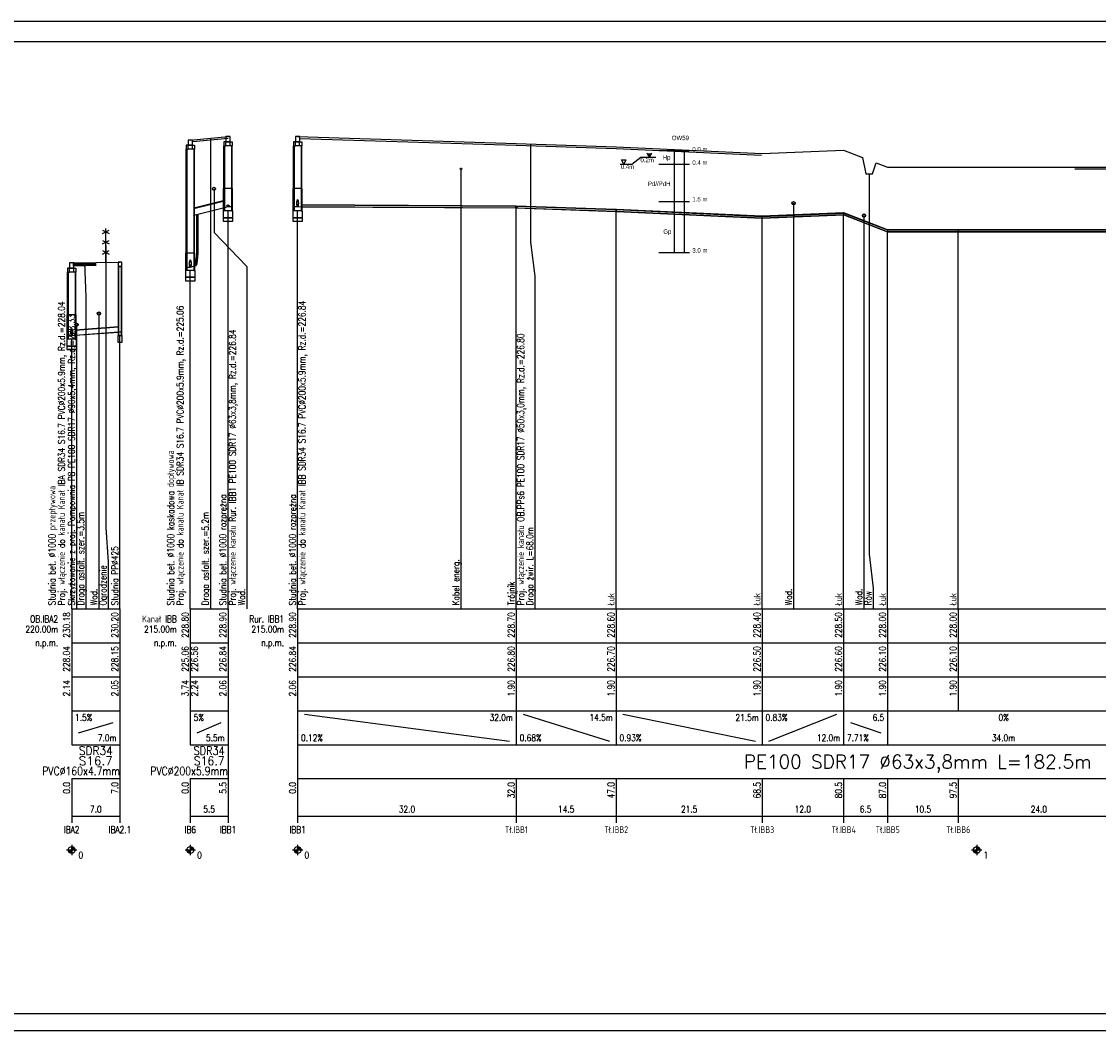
# Model space of a CAD drawing. Header units: metres. Extents: x -25 to 2175, y -3394 to -342.
# Tile 2 of 52: x 282 to 599, y -3394 to -3097. Entities that reach past the tile are written whole.
import ezdxf
from ezdxf.enums import TextEntityAlignment as Align

# ---------------------------------------------------------------- set-up
doc = ezdxf.new("R2010")
doc.units = ezdxf.units.M
doc.header["$LTSCALE"] = 0.2
doc.layers.get('0').update_dxf_attribs({"color": 8, "linetype": 'CONTINUOUS'})
for name, color, linetype in [('gleba', 20, 'CONTINUOUS'), ('Linie_tabeli', 7, 'CONTINUOUS'), ('Pomocnicza', 1, 'CONTINUOUS'), ('Pompownia_P8_Armatura', 7, 'CONTINUOUS'), ('Pompownia_P8_Liczby', 7, 'CONTINUOUS'), ('Pompownia_P8_Linie_opisowe', 7, 'CONTINUOUS'), ('Pompownia_P8_Linie_tabeli', 7, 'CONTINUOUS'), ('Pompownia_P8_Odcinki', 7, 'CONTINUOUS'), ('Pompownia_P8_Opis_PZ', 7, 'CONTINUOUS'), ('Pompownia_P8_Opis_skrz', 1, 'CONTINUOUS'), ('Pompownia_P8_Opis_uzbr_n', 7, 'CONTINUOUS'), ('Pompownia_P8_Opis_wl', 7, 'CONTINUOUS'), ('Pompownia_P8_Teren_istn', 3, 'CONTINUOUS'), ('Pompownia_P8_Uzbr_nadz', 7, 'CONTINUOUS'), ('Pompownia_P8_Uzbr_podz', 7, 'CONTINUOUS'), ('Pompownia_P8_Wezly', 7, 'CONTINUOUS'), ('warstwa_nr_0', 8, 'CONTINUOUS')]:
    doc.layers.add(name, color=color, linetype=linetype)
doc.styles.get("Standard").update_dxf_attribs({"font": 'simplex.shx'})

msp = doc.modelspace()

# ---------------------------------------------------------------- hatches: boundary and pattern name
msp.add_hatch(color=256).paths.add_polyline_path([(467.44, -3135.41), (466.2, -3135.41), (466.82, -3136.62)])

# ---------------------------------------------------------------- linework, layer by layer
for p, q in [((466.82, -3136.62), (466.2, -3135.41)), ((467.44, -3135.41), (466.82, -3136.62)), ((459.3, -3138.62), (458.68, -3137.41)), ((459.93, -3137.41), (459.3, -3138.62))]:
    msp.add_line(p, q)
for points in [[(458.68, -3137.41), (459.93, -3137.41)], [(461.69, -3138.62), (464.34, -3136.62)]]:
    msp.add_lwpolyline(points)
at = {"layer": 'Linie_tabeli'}
for p, q in [((469.67, -3134.62), (478.67, -3134.62)), ((458.28, -3138.62), (461.69, -3138.62)), ((464.34, -3136.62), (468.78, -3136.62)), ((464.34, -3136.62), (468.05, -3136.62)), ((469.67, -3138.62), (478.67, -3138.62)), ((469.67, -3149.62), (478.67, -3149.62)), ((469.67, -3164.62), (478.67, -3164.62))]:
    msp.add_line(p, q, dxfattribs=at)
msp.add_lwpolyline([(0.29, -3388.66), (2169.29, -3388.66), (2169.29, -3102.66), (0.29, -3102.66)], close=True, dxfattribs=at)
at = {"layer": 'Pomocnicza'}
for points in [[(474.12, -3134.62), (474.12, -3164.62)], [(477.12, -3134.62), (477.12, -3154.62)], [(477.12, -3134.62), (477.12, -3164.62)]]:
    msp.add_lwpolyline(points, dxfattribs=at)
at = {"layer": 'Pompownia_P8_Armatura'}
for p, q in [((333.27, -3166.78), (333.27, -3168.58)), ((333.54, -3165.43), (333.9, -3165.43))]:
    msp.add_line(p, q, dxfattribs=at)
for points in [[(333.57, -3165.43), (333.57, -3153.49), (333.56, -3153.49), (333.56, -3165.43)], [(333.87, -3165.43), (333.87, -3153.49), (333.89, -3153.49), (333.89, -3165.43)], [(332.67, -3166.93), (333.27, -3166.93), (333.27, -3166.85), (332.67, -3166.85)], [(332.67, -3168.43), (333.27, -3168.43), (333.27, -3168.5), (332.67, -3168.5)]]:
    msp.add_lwpolyline(points, close=True, dxfattribs=at)
for points in [[(333.27, -3166.93), (333.32, -3166.91), (333.37, -3166.85), (333.41, -3166.76), (333.45, -3166.64), (333.49, -3166.49), (333.52, -3166.31), (333.54, -3166.11), (333.56, -3165.89), (333.57, -3165.66), (333.57, -3165.43)], [(333.27, -3166.85), (333.32, -3166.83), (333.36, -3166.78), (333.4, -3166.7), (333.44, -3166.58), (333.48, -3166.43), (333.5, -3166.26), (333.53, -3166.07), (333.55, -3165.87), (333.56, -3165.65), (333.56, -3165.43)], [(333.27, -3168.43), (333.37, -3168.39), (333.46, -3168.28), (333.55, -3168.1), (333.63, -3167.85), (333.7, -3167.55), (333.76, -3167.19), (333.81, -3166.79), (333.84, -3166.35), (333.87, -3165.89), (333.87, -3165.43)], [(333.27, -3168.5), (333.37, -3168.46), (333.46, -3168.35), (333.55, -3168.17), (333.64, -3167.91), (333.71, -3167.6), (333.77, -3167.23), (333.82, -3166.82), (333.86, -3166.38), (333.88, -3165.91), (333.89, -3165.43)]]:
    msp.add_lwpolyline(points, dxfattribs=at)
at = {"layer": 'Pompownia_P8_Liczby'}
for p, q in [((296.48, -3341.51), (296.97, -3339.57)), ((296.55, -3341.52), (296.9, -3339.55)), ((296.62, -3341.53), (296.83, -3339.54)), ((296.69, -3341.54), (296.76, -3339.54)), ((296.73, -3339.04), (296.73, -3342.04)), ((331.43, -3341.51), (331.92, -3339.57)), ((331.5, -3341.52), (331.85, -3339.55)), ((331.57, -3341.53), (331.78, -3339.54)), ((331.64, -3341.54), (331.71, -3339.54)), ((331.67, -3339.04), (331.67, -3342.04)), ((363.02, -3341.51), (363.51, -3339.57)), ((363.09, -3341.52), (363.44, -3339.55)), ((363.16, -3341.53), (363.37, -3339.54)), ((363.23, -3341.54), (363.3, -3339.54)), ((363.27, -3339.04), (363.27, -3342.04)), ((563.02, -3341.51), (563.51, -3339.57)), ((563.09, -3341.52), (563.44, -3339.55)), ((563.16, -3341.53), (563.37, -3339.54)), ((563.23, -3341.54), (563.3, -3339.54)), ((563.27, -3339.04), (563.27, -3342.04)), ((295.23, -3340.54), (298.23, -3340.54)), ((295.73, -3340.68), (297.72, -3340.4)), ((295.73, -3340.61), (297.72, -3340.47)), ((295.75, -3340.75), (297.7, -3340.33)), ((295.76, -3340.81), (297.69, -3340.26)), ((295.79, -3340.88), (297.66, -3340.2)), ((295.81, -3340.94), (297.64, -3340.13)), ((295.84, -3341.01), (297.61, -3340.07)), ((295.88, -3341.07), (297.57, -3340.01)), ((295.92, -3341.12), (297.53, -3339.95)), ((295.96, -3341.18), (297.49, -3339.89)), ((296.01, -3341.23), (297.44, -3339.84)), ((296.06, -3341.28), (297.39, -3339.79)), ((296.11, -3341.33), (297.34, -3339.75)), ((296.17, -3341.37), (297.28, -3339.71)), ((296.23, -3341.4), (297.23, -3339.67)), ((296.29, -3341.44), (297.16, -3339.64)), ((296.35, -3341.46), (297.1, -3339.61)), ((296.42, -3341.49), (297.03, -3339.59)), ((330.17, -3340.54), (333.17, -3340.54)), ((330.68, -3340.68), (332.66, -3340.4)), ((330.68, -3340.61), (332.67, -3340.47)), ((330.7, -3340.75), (332.65, -3340.33)), ((330.71, -3340.81), (332.64, -3340.26)), ((330.73, -3340.88), (332.61, -3340.2)), ((330.76, -3340.94), (332.59, -3340.13)), ((330.79, -3341.01), (332.56, -3340.07)), ((330.83, -3341.07), (332.52, -3340.01)), ((330.87, -3341.12), (332.48, -3339.95)), ((330.91, -3341.18), (332.44, -3339.89)), ((330.95, -3341.23), (332.39, -3339.84)), ((331.01, -3341.28), (332.34, -3339.79)), ((331.06, -3341.33), (332.29, -3339.75)), ((331.12, -3341.37), (332.23, -3339.71)), ((331.17, -3341.4), (332.17, -3339.67)), ((331.24, -3341.44), (332.11, -3339.64)), ((331.3, -3341.46), (332.05, -3339.61)), ((331.37, -3341.49), (331.98, -3339.59)), ((361.77, -3340.54), (364.77, -3340.54)), ((362.27, -3340.61), (364.26, -3340.47)), ((362.28, -3340.68), (364.26, -3340.4)), ((362.29, -3340.75), (364.24, -3340.33)), ((362.3, -3340.81), (364.23, -3340.26)), ((362.33, -3340.88), (364.21, -3340.2)), ((362.35, -3340.94), (364.18, -3340.13)), ((362.38, -3341.01), (364.15, -3340.07)), ((362.42, -3341.07), (364.11, -3340.01)), ((362.46, -3341.12), (364.08, -3339.95)), ((362.5, -3341.18), (364.03, -3339.89)), ((362.55, -3341.23), (363.99, -3339.84)), ((362.6, -3341.28), (363.94, -3339.79)), ((362.65, -3341.33), (363.88, -3339.75)), ((362.71, -3341.37), (363.83, -3339.71)), ((362.77, -3341.4), (363.77, -3339.67)), ((362.83, -3341.44), (363.7, -3339.64)), ((362.89, -3341.46), (363.64, -3339.61)), ((362.96, -3341.49), (363.58, -3339.59)), ((561.77, -3340.54), (564.77, -3340.54)), ((562.27, -3340.61), (564.26, -3340.47)), ((562.28, -3340.68), (564.26, -3340.4)), ((562.29, -3340.75), (564.24, -3340.33)), ((562.3, -3340.81), (564.23, -3340.26)), ((562.33, -3340.88), (564.21, -3340.2)), ((562.35, -3340.94), (564.18, -3340.13)), ((562.38, -3341.01), (564.15, -3340.07)), ((562.42, -3341.07), (564.11, -3340.01)), ((562.46, -3341.12), (564.08, -3339.95)), ((562.5, -3341.18), (564.03, -3339.89)), ((562.55, -3341.23), (563.99, -3339.84)), ((562.6, -3341.28), (563.94, -3339.79)), ((562.65, -3341.33), (563.88, -3339.75)), ((562.71, -3341.37), (563.83, -3339.71)), ((562.77, -3341.4), (563.77, -3339.67)), ((562.83, -3341.44), (563.7, -3339.64)), ((562.89, -3341.46), (563.64, -3339.61)), ((562.96, -3341.49), (563.58, -3339.59))]:
    msp.add_line(p, q, dxfattribs=at)
for centre in [(296.73, -3340.54), (331.67, -3340.54), (363.27, -3340.54), (563.27, -3340.54)]:
    msp.add_circle(centre, 1, dxfattribs=at)
at = {"layer": 'Pompownia_P8_Linie_opisowe'}
for p, q in [((337.57, -3131.01), (337.57, -3269.54)), ((411.37, -3140.03), (411.37, -3269.54)), ((509.33, -3150.15), (509.33, -3269.54)), ((530.05, -3153.77), (530.05, -3269.54)), ((304.75, -3182.62), (304.75, -3269.54)), ((298.19, -3186.28), (298.19, -3269.54))]:
    msp.add_line(p, q, dxfattribs=at)
for points in [[(431.87, -3132.68), (431.87, -3161.62), (433.17, -3171.62), (433.17, -3269.54)], [(531.61, -3141.45), (531.61, -3253.42), (532.75, -3263.42), (532.75, -3269.54)], [(338.65, -3145.91), (338.65, -3158.74), (348.27, -3168.74), (348.27, -3269.54)], [(306.81, -3162.6), (306.81, -3245.74), (307.45, -3255.74), (307.45, -3269.54)], [(300.49, -3167.68), (300.49, -3167.68), (300.89, -3177.66), (300.89, -3269.54)]]:
    msp.add_lwpolyline(points, dxfattribs=at)
at = {"layer": 'Pompownia_P8_Linie_tabeli'}
for p, q in [((296.73, -3269.54), (310.94, -3269.54)), ((296.73, -3269.54), (296.73, -3299.54)), ((296.73, -3269.54), (296.73, -3309.54)), ((310.94, -3269.54), (310.94, -3299.54)), ((310.94, -3269.54), (310.94, -3330.54)), ((331.67, -3269.54), (342.77, -3269.54)), ((331.67, -3269.54), (331.67, -3299.54)), ((331.67, -3269.54), (331.67, -3309.54)), ((342.77, -3269.54), (342.77, -3299.54)), ((342.77, -3269.54), (342.77, -3330.54)), ((363.27, -3269.54), (937.84, -3269.54)), ((363.27, -3269.54), (363.27, -3299.54)), ((363.27, -3269.54), (363.27, -3330.54)), ((427.67, -3269.54), (427.67, -3299.54)), ((457.07, -3269.54), (457.07, -3299.54)), ((500.07, -3269.54), (500.07, -3299.54)), ((524.06, -3269.54), (524.06, -3299.54)), ((537.03, -3269.54), (537.03, -3299.54)), ((557.8, -3269.54), (557.8, -3299.54)), ((296.73, -3279.54), (310.94, -3279.54)), ((331.67, -3279.54), (342.77, -3279.54)), ((363.27, -3279.54), (937.84, -3279.54)), ((296.73, -3289.54), (310.94, -3289.54)), ((331.67, -3289.54), (342.77, -3289.54)), ((363.27, -3289.54), (937.84, -3289.54)), ((296.73, -3299.54), (310.94, -3299.54)), ((296.73, -3299.54), (296.73, -3309.54)), ((310.94, -3299.54), (310.94, -3309.54)), ((331.67, -3299.54), (342.77, -3299.54)), ((331.67, -3299.54), (331.67, -3309.54)), ((342.77, -3299.54), (342.77, -3309.54)), ((363.27, -3299.54), (937.84, -3299.54)), ((363.27, -3299.54), (363.27, -3309.54)), ((365.27, -3300.54), (425.67, -3308.54)), ((427.67, -3299.54), (427.67, -3309.54)), ((429.67, -3300.54), (455.07, -3308.54)), ((457.07, -3299.54), (457.07, -3309.54)), ((459.07, -3300.54), (498.07, -3308.54)), ((500.07, -3299.54), (500.07, -3309.54)), ((502.07, -3308.54), (522.06, -3300.54)), ((524.06, -3299.54), (524.06, -3309.54)), ((537.03, -3299.54), (537.03, -3309.54)), ((298.73, -3306.04), (308.94, -3303.04)), ((333.67, -3306.04), (340.77, -3303.04)), ((526.06, -3303.04), (535.03, -3306.04)), ((296.73, -3309.54), (310.94, -3309.54)), ((310.94, -3309.54), (310.94, -3319.54)), ((331.67, -3309.54), (342.77, -3309.54)), ((342.77, -3309.54), (342.77, -3319.54)), ((363.27, -3309.54), (937.84, -3309.54)), ((296.73, -3319.54), (310.94, -3319.54)), ((296.73, -3319.54), (296.73, -3332.54)), ((296.73, -3319.54), (296.73, -3330.54)), ((310.94, -3319.54), (310.94, -3332.54)), ((331.67, -3319.54), (342.77, -3319.54)), ((331.67, -3319.54), (331.67, -3332.54)), ((331.67, -3319.54), (331.67, -3330.54)), ((342.77, -3319.54), (342.77, -3332.54)), ((363.27, -3319.54), (937.84, -3319.54)), ((363.27, -3319.54), (363.27, -3332.54)), ((427.67, -3319.54), (427.67, -3332.54)), ((457.07, -3319.54), (457.07, -3332.54)), ((500.07, -3319.54), (500.07, -3332.54)), ((524.06, -3319.54), (524.06, -3332.54)), ((537.03, -3319.54), (537.03, -3332.54)), ((557.8, -3319.54), (557.8, -3332.54)), ((296.73, -3330.54), (310.94, -3330.54)), ((331.67, -3330.54), (342.77, -3330.54)), ((363.27, -3330.54), (937.84, -3330.54))]:
    msp.add_line(p, q, dxfattribs=at)
for points in [[(342.77, -3269.54), (342.77, -3152.4)], [(363.27, -3269.54), (363.27, -3152.4)], [(427.67, -3269.54), (427.67, -3151.54)], [(457.07, -3269.54), (457.07, -3152.54)], [(500.07, -3269.54), (500.07, -3154.54)], [(524.06, -3269.54), (524.06, -3153.54)], [(537.03, -3269.54), (537.03, -3158.54)], [(557.8, -3269.54), (557.8, -3158.54)], [(331.67, -3269.54), (331.67, -3169.95)], [(296.73, -3269.54), (296.73, -3190.18)], [(310.94, -3269.54), (310.94, -3189.07)]]:
    msp.add_lwpolyline(points, dxfattribs=at)
at = {"layer": 'Pompownia_P8_Odcinki'}
for points in [[(332.67, -3151.68), (341.77, -3149.4), (341.77, -3149.3), (332.67, -3151.58)], [(332.67, -3153.68), (341.77, -3151.4), (341.77, -3151.5), (332.67, -3153.78)], [(364.27, -3150.64), (427.67, -3151.02), (427.67, -3150.97), (364.27, -3150.59)], [(364.27, -3151.16), (427.67, -3151.54), (427.67, -3151.6), (364.27, -3151.22)], [(427.67, -3151.02), (457.02, -3152.02), (457.02, -3151.96), (427.67, -3150.97)], [(427.67, -3151.54), (457.02, -3152.54), (457.02, -3152.59), (427.67, -3151.6)], [(457.13, -3152.03), (500.01, -3154.02), (500.01, -3153.96), (457.13, -3151.97)], [(457.13, -3152.54), (500.01, -3154.53), (500.01, -3154.59), (457.13, -3152.6)], [(500.12, -3154.02), (524.01, -3153.03), (524.01, -3152.97), (500.12, -3153.96)], [(500.12, -3154.54), (524.01, -3153.54), (524.01, -3153.6), (500.12, -3154.59)], [(524.11, -3153.04), (536.98, -3158), (536.98, -3157.95), (524.11, -3152.98)], [(524.11, -3153.56), (536.98, -3158.52), (536.98, -3158.58), (524.11, -3153.61)], [(537.08, -3158.02), (557.75, -3158.02), (557.75, -3157.97), (537.08, -3157.97)], [(537.08, -3158.54), (557.75, -3158.54), (557.75, -3158.6), (537.08, -3158.6)], [(557.86, -3158.02), (605.26, -3158.02), (605.26, -3157.97), (557.86, -3157.97)], [(557.86, -3158.54), (605.26, -3158.54), (605.26, -3158.6), (557.86, -3158.6)], [(297.73, -3187.52), (310.51, -3186.57), (310.51, -3186.52), (297.73, -3187.48)], [(297.73, -3189.03), (310.51, -3188.07), (310.51, -3188.12), (297.73, -3189.08)]]:
    msp.add_lwpolyline(points, close=True, dxfattribs=at)
at = {"layer": 'Pompownia_P8_Opis_wl'}
for centre, radius in [((342.77, -3150.9), 0.315), ((342.77, -3150.9), 0.257), ((427.67, -3151.32), 0.25), ((427.67, -3151.32), 0.22)]:
    msp.add_circle(centre, radius, dxfattribs=at)
for centre, major_axis in [((363.27, -3150.15), (0, -1.1)), ((363.27, -3150.15), (0, -1)), ((331.67, -3167.93), (0, -1.1)), ((331.67, -3167.93), (0, -1)), ((296.73, -3188.1), (0, -1.1)), ((296.73, -3188.1), (0, -1))]:
    msp.add_ellipse(centre, major_axis=major_axis, ratio=0.2, dxfattribs=at)
at = {"layer": 'Pompownia_P8_Teren_istn'}
for points in [[(331.67, -3131.54), (342.77, -3130.54)], [(363.27, -3130.54), (427.67, -3132.54), (457.07, -3133.54), (500.07, -3135.54), (524.06, -3134.54), (529.61, -3136.67), (530.61, -3141.45), (532.61, -3141.45), (533.61, -3138.22), (537.03, -3139.54), (557.8, -3139.54), (605.31, -3139.54), (694.94, -3143.54), (728.45, -3143.54), (794.57, -3143.54), (876.09, -3145.54), (937.84, -3155.54)], [(296.73, -3167.74), (310.94, -3167.54)]]:
    msp.add_lwpolyline(points, dxfattribs=at)
at = {"layer": 'Pompownia_P8_Uzbr_nadz'}
for p, q in [((305.81, -3159.1), (307.81, -3158.1)), ((305.81, -3158.1), (307.81, -3159.1)), ((306.81, -3167.6), (306.81, -3157.6)), ((305.81, -3162.1), (307.81, -3161.1)), ((305.81, -3161.1), (307.81, -3162.1)), ((305.81, -3165.1), (307.81, -3164.1)), ((305.81, -3164.1), (307.81, -3165.1))]:
    msp.add_line(p, q, dxfattribs=at)
for points in [[(332.37, -3131.97), (342.77, -3131.04), (342.77, -3131.04)], [(363.87, -3131.06), (427.67, -3133.04), (457.07, -3134.04), (499.87, -3136.03)], [(592.11, -3140.04), (605.31, -3140.04), (694.94, -3144.04), (728.45, -3144.04), (794.57, -3144.04), (872.11, -3145.94)]]:
    msp.add_lwpolyline(points, dxfattribs=at)
msp.add_lwpolyline([(296.99, -3168.23, 1, 1, 0), (303.99, -3168.13, 1, 1, 0)], format="xyseb", dxfattribs=at)
at = {"layer": 'Pompownia_P8_Uzbr_podz'}
for centre, radius in [((411.37, -3140.03), 0.25), ((338.65, -3145.91), 0.472), ((338.65, -3145.91), 0.45), ((509.33, -3150.15), 0.472), ((509.33, -3150.15), 0.45), ((530.05, -3153.77), 0.472), ((530.05, -3153.77), 0.45), ((304.75, -3182.62), 0.472), ((304.75, -3182.62), 0.45), ((298.19, -3185.88), 0.45), ((298.19, -3185.88), 0.396)]:
    msp.add_circle(centre, radius, dxfattribs=at)
at = {"layer": 'Pompownia_P8_Wezly'}
for p, q in [((332.27, -3133.04), (331.07, -3133.04)), ((343.37, -3132.04), (342.17, -3132.04)), ((343.37, -3133.24), (342.17, -3133.24)), ((363.87, -3132.04), (362.67, -3132.04)), ((363.87, -3133.24), (362.67, -3133.24)), ((332.27, -3134.24), (331.07, -3134.24)), ((343.89, -3145.84), (341.65, -3145.84)), ((364.39, -3145.84), (362.15, -3145.84)), ((427.67, -3150.97), (427.67, -3150.97)), ((427.67, -3150.97), (427.67, -3150.97)), ((427.67, -3150.97), (427.67, -3151.6)), ((427.67, -3151.6), (427.67, -3150.97)), ((427.67, -3151.02), (427.67, -3151.02)), ((427.67, -3151.02), (427.67, -3151.02)), ((427.67, -3151.54), (427.67, -3151.54)), ((427.67, -3151.54), (427.67, -3151.54)), ((427.67, -3151.6), (427.67, -3151.6)), ((427.67, -3151.6), (427.67, -3151.6)), ((457.07, -3151.97), (457.02, -3151.96)), ((457.02, -3151.96), (457.02, -3152.59)), ((457.07, -3152.02), (457.02, -3152.02)), ((457.13, -3151.97), (457.07, -3151.97)), ((457.13, -3152.03), (457.07, -3152.02)), ((457.13, -3152.6), (457.13, -3151.97)), ((457.02, -3152.54), (457.07, -3152.54)), ((457.02, -3152.59), (457.07, -3152.6)), ((457.07, -3152.54), (457.13, -3152.54)), ((457.07, -3152.6), (457.13, -3152.6)), ((500.07, -3153.97), (500.01, -3153.96)), ((500.01, -3153.96), (500.01, -3154.59)), ((500.07, -3154.02), (500.01, -3154.02)), ((500.01, -3154.53), (500.07, -3154.54)), ((500.01, -3154.59), (500.07, -3154.6)), ((500.12, -3153.96), (500.07, -3153.97)), ((500.12, -3154.02), (500.07, -3154.02)), ((500.07, -3154.54), (500.12, -3154.54)), ((500.07, -3154.6), (500.12, -3154.59)), ((500.12, -3154.59), (500.12, -3153.96)), ((524.06, -3152.97), (524.01, -3152.97)), ((524.01, -3152.97), (524.01, -3153.6)), ((524.06, -3153.02), (524.01, -3153.03)), ((524.01, -3153.54), (524.06, -3153.54)), ((524.01, -3153.6), (524.06, -3153.6)), ((524.11, -3152.98), (524.06, -3152.97)), ((524.11, -3153.04), (524.06, -3153.02)), ((524.06, -3153.54), (524.11, -3153.56)), ((524.06, -3153.6), (524.11, -3153.61)), ((524.11, -3153.61), (524.11, -3152.98)), ((537.03, -3157.97), (536.98, -3157.95)), ((536.98, -3157.95), (536.98, -3158.58)), ((537.03, -3158.02), (536.98, -3158)), ((536.98, -3158.52), (537.03, -3158.54)), ((536.98, -3158.58), (537.03, -3158.6)), ((537.08, -3157.97), (537.03, -3157.97)), ((537.08, -3158.02), (537.03, -3158.02)), ((537.03, -3158.54), (537.08, -3158.54)), ((537.03, -3158.6), (537.08, -3158.6)), ((537.08, -3158.6), (537.08, -3157.97)), ((557.8, -3157.97), (557.75, -3157.97)), ((557.75, -3157.97), (557.75, -3158.6)), ((557.8, -3158.02), (557.75, -3158.02)), ((557.75, -3158.54), (557.8, -3158.54)), ((557.75, -3158.6), (557.8, -3158.6)), ((557.86, -3157.97), (557.8, -3157.97)), ((557.86, -3158.02), (557.8, -3158.02)), ((557.8, -3158.54), (557.86, -3158.54)), ((557.8, -3158.6), (557.86, -3158.6)), ((557.86, -3158.6), (557.86, -3157.97)), ((332.79, -3164.84), (330.55, -3164.84)), ((297.33, -3169.24), (296.13, -3169.24)), ((297.33, -3170.44), (296.13, -3170.44)), ((297.85, -3183.04), (295.61, -3183.04))]:
    msp.add_line(p, q, dxfattribs=at)
for points in [[(331.07, -3133.04), (330.42, -3133.04), (330.42, -3134.24), (331.07, -3134.24)], [(331.05, -3133.04), (332.3, -3133.04), (332.3, -3131.54), (331.05, -3131.54)], [(332.27, -3133.04), (332.92, -3133.04), (332.92, -3134.24), (332.27, -3134.24)], [(342.17, -3132.04), (341.52, -3132.04), (341.52, -3133.24), (342.17, -3133.24)], [(341.77, -3145.84), (341.52, -3145.84), (341.52, -3133.24), (341.77, -3133.24)], [(342.14, -3132.04), (343.39, -3132.04), (343.39, -3130.54), (342.14, -3130.54)], [(343.37, -3132.04), (344.02, -3132.04), (344.02, -3133.24), (343.37, -3133.24)], [(343.77, -3145.84), (344.02, -3145.84), (344.02, -3133.24), (343.77, -3133.24)], [(362.67, -3132.04), (362.02, -3132.04), (362.02, -3133.24), (362.67, -3133.24)], [(362.27, -3145.84), (362.02, -3145.84), (362.02, -3133.24), (362.27, -3133.24)], [(362.64, -3132.04), (363.89, -3132.04), (363.89, -3130.54), (362.64, -3130.54)], [(363.87, -3132.04), (364.52, -3132.04), (364.52, -3133.24), (363.87, -3133.24)], [(364.27, -3145.84), (364.52, -3145.84), (364.52, -3133.24), (364.27, -3133.24)], [(330.67, -3164.84), (330.42, -3164.84), (330.42, -3134.24), (330.67, -3134.24)], [(332.67, -3164.84), (332.92, -3164.84), (332.92, -3134.24), (332.67, -3134.24)], [(341.77, -3152.4), (341.45, -3152.4), (341.45, -3145.84), (341.77, -3145.84)], [(343.77, -3152.4), (344.09, -3152.4), (344.09, -3145.84), (343.77, -3145.84)], [(362.27, -3152.4), (361.95, -3152.4), (361.95, -3145.84), (362.27, -3145.84)], [(364.27, -3152.4), (364.59, -3152.4), (364.59, -3145.84), (364.27, -3145.84)], [(341.33, -3154.4), (344.21, -3154.4), (344.21, -3152.4), (341.33, -3152.4)], [(342.77, -3152.4), (341.77, -3152.4), (341.77, -3151.4), (342.77, -3151.15), (343.77, -3151.15), (343.77, -3152.4)], [(361.83, -3154.4), (364.71, -3154.4), (364.71, -3152.4), (361.83, -3152.4)], [(363.27, -3152.4), (362.27, -3152.4), (362.27, -3151.15), (363.27, -3151.15), (364.27, -3151.16), (364.27, -3152.4)], [(341.33, -3155.4), (344.21, -3155.4), (344.21, -3154.4), (341.33, -3154.4)], [(361.83, -3155.4), (364.71, -3155.4), (364.71, -3154.4), (361.83, -3154.4)], [(330.67, -3169.95), (330.35, -3169.95), (330.35, -3164.84), (330.67, -3164.84)], [(332.67, -3169.95), (332.99, -3169.95), (332.99, -3164.84), (332.67, -3164.84)], [(296.1, -3169.24), (297.35, -3169.24), (297.35, -3167.74), (296.1, -3167.74)], [(310.4, -3168.74), (311.47, -3168.74), (311.47, -3167.54), (310.4, -3167.54)], [(296.13, -3169.24), (295.48, -3169.24), (295.48, -3170.44), (296.13, -3170.44)], [(295.73, -3183.04), (295.48, -3183.04), (295.48, -3170.44), (295.73, -3170.44)], [(297.33, -3169.24), (297.98, -3169.24), (297.98, -3170.44), (297.33, -3170.44)], [(297.73, -3183.04), (297.98, -3183.04), (297.98, -3170.44), (297.73, -3170.44)], [(310.4, -3189.07), (311.47, -3189.07), (311.47, -3168.74), (310.4, -3168.74)], [(310.51, -3189.07), (311.36, -3189.07), (311.36, -3168.74), (310.51, -3168.74)], [(330.23, -3171.95), (333.11, -3171.95), (333.11, -3169.95), (330.23, -3169.95)], [(331.67, -3169.95), (330.67, -3169.95), (330.67, -3168.93), (331.67, -3168.93), (332.67, -3168.68), (332.67, -3169.95)], [(330.23, -3172.95), (333.11, -3172.95), (333.11, -3171.95), (330.23, -3171.95)], [(295.73, -3190.18), (295.41, -3190.18), (295.41, -3183.04), (295.73, -3183.04)], [(297.73, -3190.18), (298.05, -3190.18), (298.05, -3183.04), (297.73, -3183.04)], [(295.29, -3192.18), (298.17, -3192.18), (298.17, -3190.18), (295.29, -3190.18)], [(296.73, -3190.18), (295.73, -3190.18), (295.73, -3189.1), (296.73, -3189.1), (297.73, -3189.03), (297.73, -3190.18)], [(310.32, -3191.07), (311.55, -3191.07), (311.55, -3189.07), (310.32, -3189.07)], [(310.94, -3189.07), (310.51, -3189.07), (310.51, -3188.07), (310.94, -3188.04), (311.36, -3188.04), (311.36, -3189.07)], [(295.29, -3193.18), (298.17, -3193.18), (298.17, -3192.18), (295.29, -3192.18)]]:
    msp.add_lwpolyline(points, close=True, dxfattribs=at)
at = {"layer": 'warstwa_nr_0'}
msp.add_lwpolyline([(-24.71, -3393.66), (2175.29, -3393.66), (2175.29, -3096.66), (-24.71, -3096.66)], close=True, dxfattribs=at)

# ---------------------------------------------------------------- texts
at = {"char_height": 1.3, "attachment_point": 1}
for s, insert, width in [('{\\fArial Narrow|b0|i0|c238|p0;\\POW59}', (473.46, -3128.11), 11.4659), ('{\\FArial Narrow|c0;0.0 m}', (479.51, -3133.6), 8.0951), ('{\\fArial Narrow|b0|i0|c238|p0;0.4m}', (458.44, -3138.76), 5.2327), ('{\\fArial Narrow|b0|i0|c238|p0;0.2m}', (464.23, -3136.76), 5.2327), ('{\\fArial Narrow|b0|i0|c0|p0;0.4 m}', (479.51, -3137.54), 8.0951), ('{\\fArial Narrow|b0|i0|c238|p0;1.5 m}', (479.51, -3148.31), 8.3702), ('{\\fArial Narrow|b0|i0|c238|p0;3.0 m}', (479.51, -3163.37), 7.6829)]:
    msp.add_mtext(s, dxfattribs=dict(at, insert=insert, width=width))
at = {"layer": 'gleba', "char_height": 1.3, "width": 11.5025, "attachment_point": 3}
for s, insert in [('{\\fArial Narrow|b0|i0|c238|p34;Hp}', (473.06, -3135.99)), ('{\\fArial Narrow|b0|i0|c238|p34;Pd//PdH}', (473.06, -3143.77)), ('{\\fArial Narrow|b0|i0|c238|p0;Gp}', (473.33, -3157.85))]:
    msp.add_mtext(s, dxfattribs=dict(at, insert=insert))
at = {"layer": 'Pompownia_P8_Liczby', "width": 0.8}
for s, p in [('230.18', (296.23, -3270.54)), ('230.20', (310.44, -3270.54)), ('228.80', (331.17, -3270.54)), ('228.90', (342.27, -3270.54)), ('228.90', (362.77, -3270.54)), ('228.70', (427.17, -3270.54)), ('228.60', (456.57, -3270.54)), ('228.40', (499.57, -3270.54)), ('228.50', (523.56, -3270.54)), ('228.00', (536.53, -3270.54)), ('228.00', (557.3, -3270.54)), ('228.04', (296.23, -3280.54)), ('228.15', (310.44, -3280.54)), ('225.06', (331.17, -3280.54)), ('226.56', (333.92, -3280.54)), ('226.84', (342.27, -3280.54)), ('226.84', (362.77, -3280.54)), ('226.80', (427.17, -3280.54)), ('226.70', (456.57, -3280.54)), ('226.50', (499.57, -3280.54)), ('226.60', (523.56, -3280.54)), ('226.10', (536.53, -3280.54)), ('226.10', (557.3, -3280.54)), ('2.14', (296.23, -3290.54)), ('2.05', (310.44, -3290.54)), ('3.74', (331.17, -3290.54)), ('2.24', (333.92, -3290.54)), ('2.06', (342.27, -3290.54)), ('2.06', (362.77, -3290.54)), ('1.90', (427.17, -3290.54)), ('1.90', (456.57, -3290.54)), ('1.90', (499.57, -3290.54)), ('1.90', (523.56, -3290.54)), ('1.90', (536.53, -3290.54)), ('1.90', (557.3, -3290.54)), ('0.0', (296.23, -3320.54)), ('7.0', (310.44, -3320.54)), ('0.0', (331.17, -3320.54)), ('5.5', (342.27, -3320.54)), ('0.0', (362.77, -3320.54)), ('32.0', (427.17, -3320.54)), ('47.0', (456.57, -3320.54)), ('68.5', (499.57, -3320.54)), ('80.5', (523.56, -3320.54)), ('87.0', (536.53, -3320.54)), ('97.5', (557.3, -3320.54))]:
    msp.add_text(s, height=2, rotation=90, dxfattribs=at).set_placement(p, align=Align.RIGHT)
for s, p in [('1.5%', (297.73, -3302.54)), ('5%', (332.67, -3302.54)), ('0.83%', (501.07, -3302.54)), ('0.12%', (364.27, -3308.54)), ('0.68%', (428.67, -3308.54)), ('0.93%', (458.07, -3308.54)), ('7.71%', (525.06, -3308.54)), ('0', (298.73, -3343.04)), ('0', (333.67, -3343.04)), ('0', (365.27, -3343.04)), ('1', (565.27, -3343.04))]:
    msp.add_text(s, height=2, dxfattribs=at).set_placement(p)
for s, height, p in [('32.0m', 2, (426.67, -3302.54)), ('14.5m', 2, (456.07, -3302.54)), ('21.5m', 2, (499.07, -3302.54)), ('6.5', 2, (536.03, -3302.54)), ('7.0m', 2, (309.94, -3308.54)), ('5.5m', 2, (341.77, -3308.54)), ('12.0m', 2, (523.06, -3308.54)), ('PVC%%c160x4.7mm', 2.5, (310.94, -3318.54)), ('PVC%%c200x5.9mm', 2.5, (342.77, -3318.54))]:
    msp.add_text(s, height=height, dxfattribs=at).set_placement(p, align=Align.RIGHT)
for s, p in [('0%', (571.17, -3302.54)), ('34.0m', (571.17, -3308.54)), ('7.0', (303.83, -3329.54)), ('5.5', (337.22, -3329.54)), ('32.0', (395.47, -3329.54)), ('14.5', (442.37, -3329.54)), ('21.5', (478.57, -3329.54)), ('12.0', (512.06, -3329.54)), ('6.5', (530.55, -3329.54)), ('10.5', (547.42, -3329.54)), ('24.0', (581.56, -3329.54)), ('Tł.IBB1', (427.67, -3335.54)), ('Tł.IBB2', (457.07, -3335.54)), ('Tł.IBB3', (500.07, -3335.54)), ('Tł.IBB4', (524.06, -3335.54)), ('Tł.IBB5', (537.03, -3335.54)), ('Tł.IBB6', (557.8, -3335.54)), ('IBA2', (296.73, -3335.54)), ('IBA2.1', (310.94, -3335.54)), ('IB6', (331.67, -3335.54)), ('IBB1', (342.77, -3335.54)), ('IBB1', (363.27, -3335.54))]:
    msp.add_text(s, height=2, dxfattribs=at).set_placement(p, align=Align.CENTER)
at = {"layer": 'Pompownia_P8_Liczby'}
for s, height, width, p, p2 in [('SDR34', 2.5, 0.865979, (298.83, -3312.54), (308.83, -3312.54)), ('SDR34', 2.5, 0.78734, (332.67, -3312.54), (341.77, -3312.54)), ('S16.7', 2.5, 1.05, (298.83, -3315.54), (308.83, -3315.54)), ('S16.7', 2.5, 0.954649, (332.67, -3315.54), (341.77, -3315.54)), ('PE100 SDR17 %%c63x3,8mm L=182.5m', 4, 0.914286, (494.66, -3316.54), (597.06, -3316.54))]:
    msp.add_text(s, height=height, dxfattribs=dict(at, width=width)).set_placement(p, p2, align=Align.FIT)
at = {"layer": 'Pompownia_P8_Linie_tabeli', "width": 0.8}
for s, p in [('OB.IBA2', (292.73, -3273.54)), ('Kanał IBB', (327.67, -3273.54)), ('Rur. IBB1', (359.27, -3273.54)), ('220.00m', (292.73, -3276.54)), ('215.00m', (327.67, -3276.54)), ('215.00m', (359.27, -3276.54)), ('n.p.m.', (292.73, -3280.54)), ('n.p.m.', (327.67, -3280.54)), ('n.p.m.', (359.27, -3280.54))]:
    msp.add_text(s, height=2, dxfattribs=at).set_placement(p, align=Align.RIGHT)
at = {"layer": 'Pompownia_P8_Opis_PZ', "width": 0.8}
for s, p in [('Studnia bet. %%c1000 kaskadowa dopływowa', (326.87, -3268.54)), ('Studnia bet. %%c1000 przepływowa', (291.93, -3268.54)), ('Studnia bet. %%C1000 rozprężna', (342.27, -3268.54)), ('Studnia bet. %%C1000 rozprężna', (362.77, -3268.54)), ('Studnia PP%%c425', (310.44, -3268.54)), ('Trójnik', (427.17, -3268.54)), ('Łuk', (456.57, -3268.54)), ('Łuk', (499.57, -3268.54)), ('Łuk', (523.56, -3268.54)), ('Łuk', (536.53, -3268.54)), ('Łuk', (557.3, -3268.54))]:
    msp.add_text(s, height=2, rotation=90, dxfattribs=at).set_placement(p)
at = {"layer": 'Pompownia_P8_Opis_skrz', "width": 0.8}
msp.add_text('Skrzyżowanie z proj. Pompownia P8 PE100 SDR17 %%C90x5,4mm, Rz.d.=228.33', height=2, rotation=90, dxfattribs=at).set_placement((297.69, -3268.54))
at = {"layer": 'Pompownia_P8_Opis_uzbr_n', "width": 0.8}
for s, p in [('Droga asfalt. szer.=3.5m', (300.39, -3268.54)), ('Droga asfalt. szer.=5.2m', (337.07, -3268.54)), ('Droga żwir. L=68.0m', (432.67, -3268.54)), ('Ogrodzenie', (306.95, -3268.54)), ('Kabel energ.', (410.87, -3268.54)), ('Wod.', (304.25, -3268.54)), ('Wod.', (347.77, -3268.54)), ('Wod.', (508.83, -3268.54)), ('Wod.', (529.55, -3268.54)), ('Rów', (532.25, -3268.54))]:
    msp.add_text(s, height=2, rotation=90, dxfattribs=at).set_placement(p)
at = {"layer": 'Pompownia_P8_Opis_wl', "width": 0.8}
for s, p in [('Proj. włączenie do kanału Kanał IBA SDR34 S16.7 PVC%%c200x5.9mm, Rz.d.=228.04', (294.73, -3268.54)), ('Proj. włączenie do kanału Kanał IB SDR34 S16.7 PVC%%c200x5.9mm, Rz.d.=225.06', (329.67, -3268.54)), ('Proj. włączenie do kanału Kanał IBB SDR34 S16.7 PVC%%c200x5.9mm, Rz.d.=226.84', (365.57, -3268.54)), ('Proj. włączenie kanału Rur. IBB1 PE100 SDR17 %%c63x3,8mm, Rz.d.=226.84', (345.07, -3268.54)), ('Proj. włączenie kanału OB.PPs6 PE100 SDR17 %%c50x3,0mm, Rz.d.=226.80', (429.97, -3268.54))]:
    msp.add_text(s, height=2, rotation=90, dxfattribs=at).set_placement(p)

doc.saveas('drawing.dxf')
